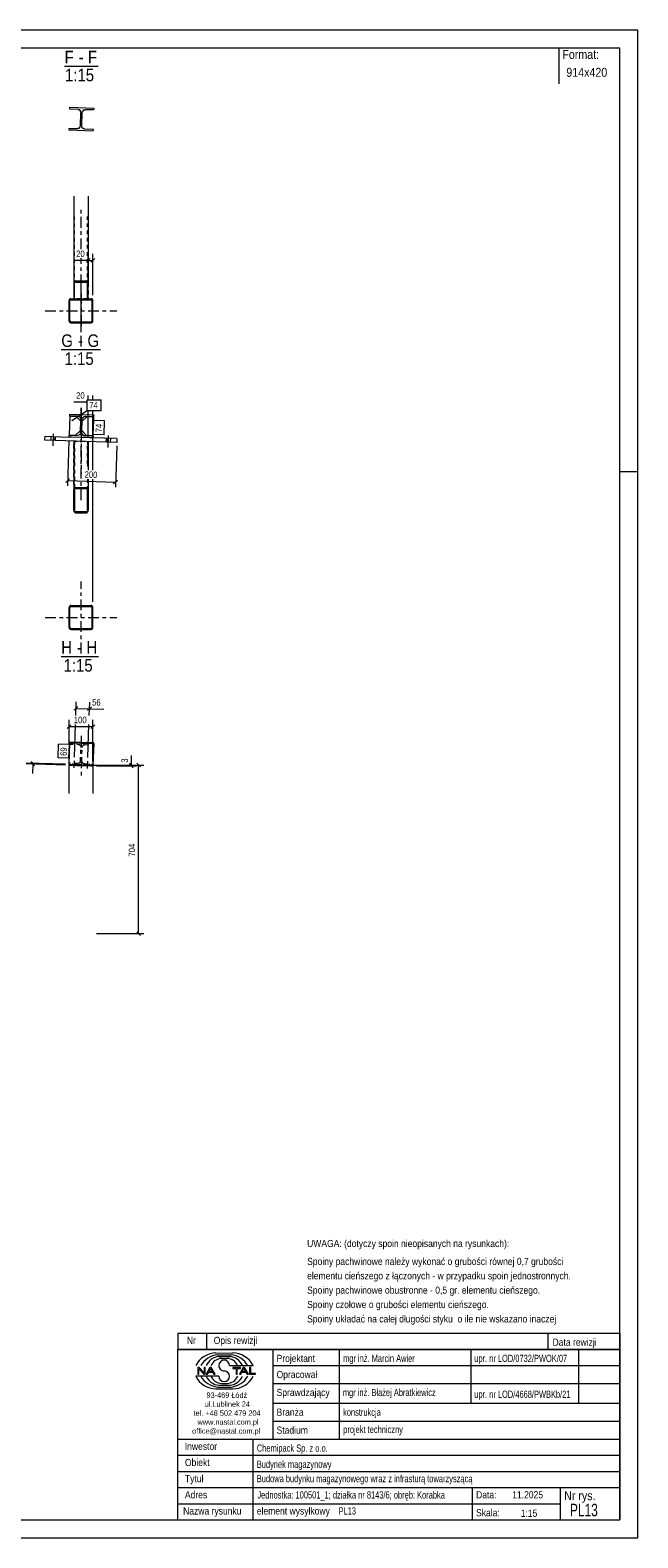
# Model space of a CAD drawing. Header units: millimetres. Extents: x 0 to 914, y 0 to 420.
# Tile 10 of 10: x 745 to 914, y 0 to 420. Entities that reach past the tile are written whole.
import ezdxf

# ---------------------------------------------------------------- set-up
doc = ezdxf.new("R2010")
doc.units = ezdxf.units.MM
for name, pattern in [('XKITLINE00', [0]), ('XKITLINE01', [4, 1, -1, 1, -1]), ('XKITLINE03', [6, 3, -1, 1, -1])]:
    doc.linetypes.add(name, pattern=pattern)
for name, color, linetype, lineweight in [('Arkusz rysunku', 3, 'Continuous', 0), ('Element', 2, 'Continuous', 0), ('Inny typ obiektu', 7, 'Continuous', 0), ('Wymiar', 4, 'Continuous', 0), ('Znak elementu', 2, 'Continuous', 0), ('Śruba', 3, 'Continuous', 0)]:
    doc.layers.add(name, color=color, linetype=linetype, lineweight=lineweight)
doc.styles.add('ARIAL', font='ARIAL.TTF')

msp = doc.modelspace()

# ---------------------------------------------------------------- linework, layer by layer
at = {"layer": 'Arkusz rysunku', "linetype": 'XKITLINE00', "lineweight": 0}
for p, q in [((914, 420), (0, 420)), ((914, 0), (914, 420)), ((909, 415), (5, 415)), ((909, 5), (909, 415)), ((914, 297), (909, 297)), ((5, 5), (909, 5)), ((0, 0), (914, 0))]:
    msp.add_line(p, q, dxfattribs=at)
at = {"layer": 'Element', "linetype": 'XKITLINE00', "lineweight": 0}
for p, q in [((755.94, 397.97), (755.96, 398.5)), ((755.94, 397.97), (755.96, 398.5)), ((758.31, 397.89), (755.94, 397.97)), ((758.31, 397.89), (755.94, 397.97)), ((755.96, 398.5), (762.62, 398.29)), ((755.96, 398.5), (762.62, 398.29)), ((758.31, 397.89), (758.61, 397.82)), ((758.31, 397.89), (758.61, 397.82)), ((758.96, 393.34), (759.08, 397.07)), ((758.96, 393.34), (759.08, 397.07)), ((759.03, 397.38), (759.08, 397.07)), ((759.03, 397.38), (759.08, 397.07)), ((759.29, 393.33), (759.41, 397.06)), ((759.29, 393.33), (759.41, 397.06)), ((759.41, 397.06), (759.48, 397.36)), ((759.41, 397.06), (759.48, 397.36)), ((759.93, 397.78), (760.24, 397.83)), ((759.93, 397.78), (760.24, 397.83)), ((762.6, 397.76), (760.24, 397.83)), ((762.6, 397.76), (760.24, 397.83)), ((762.62, 398.29), (762.6, 397.76)), ((762.62, 398.29), (762.6, 397.76)), ((755.75, 392.1), (755.77, 392.64)), ((755.75, 392.1), (755.77, 392.64)), ((762.42, 391.89), (755.75, 392.1)), ((762.42, 391.89), (755.75, 392.1)), ((755.77, 392.64), (758.14, 392.56)), ((755.77, 392.64), (758.14, 392.56)), ((758.44, 392.61), (758.14, 392.56)), ((758.44, 392.61), (758.14, 392.56)), ((758.96, 393.34), (758.89, 393.03)), ((758.96, 393.34), (758.89, 393.03)), ((759.35, 393.02), (759.29, 393.33)), ((759.35, 393.02), (759.29, 393.33)), ((760.07, 392.5), (759.77, 392.57)), ((760.07, 392.5), (759.77, 392.57)), ((760.07, 392.5), (762.43, 392.43)), ((760.07, 392.5), (762.43, 392.43)), ((762.43, 392.43), (762.42, 391.89)), ((762.43, 392.43), (762.42, 391.89)), ((757.09, 373.75), (757.09, 349.48)), ((761.09, 373.75), (761.09, 349.48)), ((757.12, 349.75), (757.09, 349.48)), ((757.12, 349.75), (757.09, 349.48)), ((757.09, 349.48), (757.09, 345.17)), ((757.09, 349.48), (757.09, 345.17)), ((757.29, 349.48), (757.3, 349.61)), ((757.29, 349.48), (757.3, 349.61)), ((757.29, 345.17), (757.29, 349.48)), ((757.29, 345.17), (757.29, 349.48)), ((757.3, 349.61), (757.35, 349.73)), ((757.3, 349.61), (757.35, 349.73)), ((757.49, 350.19), (757.34, 350.13)), ((757.49, 350.19), (757.34, 350.13)), ((757.35, 349.73), (757.41, 349.81)), ((757.35, 349.73), (757.41, 349.81)), ((757.41, 349.81), (757.49, 349.83)), ((757.41, 349.81), (757.49, 349.83)), ((757.49, 350.19), (760.69, 350.19)), ((757.49, 350.19), (760.69, 350.19)), ((757.49, 349.83), (760.69, 349.83)), ((757.49, 349.83), (760.69, 349.83)), ((760.84, 350.13), (760.69, 350.19)), ((760.84, 350.13), (760.69, 350.19)), ((760.69, 349.83), (760.77, 349.81)), ((760.69, 349.83), (760.77, 349.81)), ((760.77, 349.81), (760.83, 349.73)), ((760.77, 349.81), (760.83, 349.73)), ((760.83, 349.73), (760.87, 349.61)), ((760.83, 349.73), (760.87, 349.61)), ((760.87, 349.61), (760.89, 349.48)), ((760.87, 349.61), (760.89, 349.48)), ((760.89, 349.48), (760.89, 345.17)), ((760.89, 345.17), (760.89, 349.48)), ((761.09, 349.48), (761.06, 349.75)), ((761.09, 349.48), (761.06, 349.75)), ((761.09, 345.17), (761.09, 349.48)), ((761.09, 345.17), (761.09, 349.48)), ((755.8, 344.84), (755.76, 344.64)), ((755.8, 344.84), (755.76, 344.64)), ((755.76, 339.04), (755.76, 344.64)), ((755.76, 339.04), (755.76, 344.64)), ((756.02, 344.64), (756.04, 344.74)), ((756.02, 344.64), (756.04, 344.74)), ((756.02, 339.04), (756.02, 344.64)), ((756.02, 339.04), (756.02, 344.64)), ((756.04, 344.74), (756.1, 344.82)), ((756.04, 344.74), (756.1, 344.82)), ((756.29, 345.17), (756.09, 345.13)), ((756.29, 345.17), (756.09, 345.13)), ((756.1, 344.82), (756.19, 344.88)), ((756.1, 344.82), (756.19, 344.88)), ((756.19, 344.88), (756.29, 344.9)), ((756.19, 344.88), (756.29, 344.9)), ((756.29, 345.17), (761.89, 345.17)), ((756.29, 345.17), (761.89, 345.17)), ((756.29, 344.9), (761.89, 344.9)), ((756.29, 344.9), (761.89, 344.9)), ((757.09, 345.17), (757.29, 345.17)), ((757.09, 345.17), (757.29, 345.17)), ((761.09, 345.17), (760.89, 345.17)), ((760.89, 345.17), (761.09, 345.17)), ((762.09, 345.13), (761.89, 345.17)), ((762.09, 345.13), (761.89, 345.17)), ((761.89, 344.9), (761.99, 344.88)), ((761.89, 344.9), (761.99, 344.88)), ((761.99, 344.88), (762.08, 344.82)), ((761.99, 344.88), (762.08, 344.82)), ((762.08, 344.82), (762.14, 344.74)), ((762.08, 344.82), (762.14, 344.74)), ((762.14, 344.74), (762.16, 344.64)), ((762.14, 344.74), (762.16, 344.64)), ((762.16, 339.04), (762.16, 344.64)), ((762.16, 339.04), (762.16, 344.64)), ((762.42, 344.64), (762.38, 344.84)), ((762.42, 344.64), (762.38, 344.84)), ((762.42, 339.04), (762.42, 344.64)), ((762.42, 339.04), (762.42, 344.64)), ((755.76, 339.04), (755.8, 338.83)), ((755.76, 339.04), (755.8, 338.83)), ((756.04, 338.93), (756.02, 339.04)), ((756.04, 338.93), (756.02, 339.04)), ((756.1, 338.85), (756.04, 338.93)), ((756.1, 338.85), (756.04, 338.93)), ((756.09, 338.54), (756.29, 338.5)), ((756.09, 338.54), (756.29, 338.5)), ((756.19, 338.79), (756.1, 338.85)), ((756.19, 338.79), (756.1, 338.85)), ((756.29, 338.77), (756.19, 338.79)), ((756.29, 338.77), (756.19, 338.79)), ((756.29, 338.77), (761.89, 338.77)), ((756.29, 338.77), (761.89, 338.77)), ((756.29, 338.5), (761.89, 338.5)), ((756.29, 338.5), (761.89, 338.5)), ((761.99, 338.79), (761.89, 338.77)), ((761.99, 338.79), (761.89, 338.77)), ((761.89, 338.5), (762.09, 338.54)), ((761.89, 338.5), (762.09, 338.54)), ((762.08, 338.85), (761.99, 338.79)), ((762.08, 338.85), (761.99, 338.79)), ((762.14, 338.93), (762.08, 338.85)), ((762.14, 338.93), (762.08, 338.85)), ((762.16, 339.04), (762.14, 338.93)), ((762.16, 339.04), (762.14, 338.93)), ((762.38, 338.83), (762.42, 339.04)), ((762.38, 338.83), (762.42, 339.04)), ((755.97, 312.48), (755.81, 307.22)), ((755.94, 312.51), (755.96, 313.05)), ((755.94, 312.51), (755.96, 313.05)), ((758.31, 312.44), (755.94, 312.51)), ((758.31, 312.44), (755.94, 312.51)), ((755.96, 313.05), (762.62, 312.84)), ((755.96, 313.05), (762.62, 312.84)), ((755.97, 312.48), (757.77, 312.42)), ((757.77, 312.42), (759.06, 311.05)), ((758.31, 312.44), (758.61, 312.37)), ((758.31, 312.44), (758.61, 312.37)), ((758.96, 307.88), (759.08, 311.61)), ((758.96, 307.88), (759.08, 311.61)), ((759.03, 311.92), (759.08, 311.61)), ((759.03, 311.92), (759.08, 311.61)), ((759.29, 307.87), (759.41, 311.6)), ((759.29, 307.87), (759.41, 311.6)), ((759.39, 311.04), (760.77, 312.33)), ((759.41, 311.6), (759.48, 311.91)), ((759.41, 311.6), (759.48, 311.91)), ((759.93, 312.33), (760.24, 312.38)), ((759.93, 312.33), (760.24, 312.38)), ((762.6, 312.3), (760.24, 312.38)), ((762.6, 312.3), (760.24, 312.38)), ((760.77, 312.33), (762.57, 312.27)), ((762.57, 312.27), (762.4, 307.01)), ((762.62, 312.84), (762.6, 312.3)), ((762.62, 312.84), (762.6, 312.3)), ((749.06, 305.79), (749.09, 306.86)), ((749.09, 306.86), (755.75, 306.65)), ((751.76, 306.77), (751.72, 305.71)), ((755.75, 306.65), (755.77, 307.18)), ((755.75, 306.65), (755.77, 307.18)), ((762.42, 306.44), (755.75, 306.65)), ((762.42, 306.44), (755.75, 306.65)), ((755.77, 307.18), (758.14, 307.11)), ((755.77, 307.18), (758.14, 307.11)), ((755.81, 307.22), (757.6, 307.16)), ((758.98, 308.45), (757.6, 307.16)), ((758.44, 307.16), (758.14, 307.11)), ((758.44, 307.16), (758.14, 307.11)), ((758.96, 307.88), (758.89, 307.58)), ((758.96, 307.88), (758.89, 307.58)), ((759.35, 307.56), (759.29, 307.87)), ((759.35, 307.56), (759.29, 307.87)), ((760.6, 307.06), (759.31, 308.44)), ((760.07, 307.05), (759.77, 307.12)), ((760.07, 307.05), (759.77, 307.12)), ((760.07, 307.05), (762.43, 306.97)), ((760.07, 307.05), (762.43, 306.97)), ((762.4, 307.01), (760.6, 307.06)), ((762.43, 306.97), (762.42, 306.44)), ((762.43, 306.97), (762.42, 306.44)), ((769.05, 305.16), (749.06, 305.79)), ((757.09, 305.54), (757.09, 286.27)), ((761.09, 305.41), (761.09, 297.46)), ((769.08, 306.23), (762.42, 306.44)), ((766.42, 306.31), (766.38, 305.25)), ((769.08, 306.23), (769.05, 305.16)), ((761.09, 294.94), (761.09, 286.27)), ((757.12, 292.2), (757.09, 291.93)), ((757.12, 292.2), (757.09, 291.93)), ((757.09, 286.27), (757.09, 291.93)), ((757.29, 291.93), (757.3, 292.07)), ((757.29, 291.93), (757.3, 292.07)), ((757.29, 291.93), (757.29, 286.27)), ((757.29, 286.27), (757.29, 291.93)), ((757.3, 292.07), (757.35, 292.18)), ((757.3, 292.07), (757.35, 292.18)), ((757.49, 292.64), (757.34, 292.59)), ((757.49, 292.64), (757.34, 292.59)), ((757.35, 292.18), (757.41, 292.26)), ((757.35, 292.18), (757.41, 292.26)), ((757.41, 292.26), (757.49, 292.29)), ((757.41, 292.26), (757.49, 292.29)), ((757.49, 292.64), (760.69, 292.64)), ((757.49, 292.64), (760.69, 292.64)), ((757.49, 292.29), (760.69, 292.29)), ((757.49, 292.29), (760.69, 292.29)), ((760.84, 292.59), (760.69, 292.64)), ((760.84, 292.59), (760.69, 292.64)), ((760.69, 292.29), (760.77, 292.26)), ((760.69, 292.29), (760.77, 292.26)), ((760.77, 292.26), (760.83, 292.18)), ((760.77, 292.26), (760.83, 292.18)), ((760.83, 292.18), (760.87, 292.07)), ((760.83, 292.18), (760.87, 292.07)), ((760.87, 292.07), (760.89, 291.93)), ((760.87, 292.07), (760.89, 291.93)), ((760.89, 291.93), (760.89, 286.27)), ((760.89, 286.27), (760.89, 291.93)), ((761.09, 291.93), (761.06, 292.2)), ((761.09, 291.93), (761.06, 292.2)), ((761.09, 286.27), (761.09, 291.93)), ((757.09, 286.27), (757.12, 285.99)), ((757.09, 286.27), (757.12, 285.99)), ((757.3, 286.13), (757.29, 286.27)), ((757.3, 286.13), (757.29, 286.27)), ((757.35, 286.01), (757.3, 286.13)), ((757.35, 286.01), (757.3, 286.13)), ((757.34, 285.61), (757.49, 285.56)), ((757.34, 285.61), (757.49, 285.56)), ((757.41, 285.94), (757.35, 286.01)), ((757.41, 285.94), (757.35, 286.01)), ((757.49, 285.91), (757.41, 285.94)), ((757.49, 285.91), (757.41, 285.94)), ((757.49, 285.91), (760.69, 285.91)), ((757.49, 285.91), (760.69, 285.91)), ((760.77, 285.94), (760.69, 285.91)), ((760.77, 285.94), (760.69, 285.91)), ((760.69, 285.56), (760.84, 285.61)), ((760.69, 285.56), (760.84, 285.61)), ((760.83, 286.01), (760.77, 285.94)), ((760.83, 286.01), (760.77, 285.94)), ((760.87, 286.13), (760.83, 286.01)), ((760.87, 286.13), (760.83, 286.01)), ((760.89, 286.27), (760.87, 286.13)), ((760.89, 286.27), (760.87, 286.13)), ((761.06, 285.99), (761.09, 286.27)), ((761.06, 285.99), (761.09, 286.27)), ((757.49, 285.56), (760.69, 285.56)), ((757.49, 285.56), (760.69, 285.56)), ((755.8, 259.39), (755.76, 259.18)), ((755.8, 259.39), (755.76, 259.18)), ((755.76, 253.58), (755.76, 259.18)), ((755.76, 253.58), (755.76, 259.18)), ((756.02, 259.18), (756.04, 259.28)), ((756.02, 259.18), (756.04, 259.28)), ((756.02, 253.58), (756.02, 259.18)), ((756.02, 253.58), (756.02, 259.18)), ((756.04, 259.28), (756.1, 259.37)), ((756.04, 259.28), (756.1, 259.37)), ((756.29, 259.72), (756.09, 259.68)), ((756.29, 259.72), (756.09, 259.68)), ((756.1, 259.37), (756.19, 259.43)), ((756.1, 259.37), (756.19, 259.43)), ((756.19, 259.43), (756.29, 259.45)), ((756.19, 259.43), (756.29, 259.45)), ((756.29, 259.72), (761.89, 259.72)), ((756.29, 259.72), (761.89, 259.72)), ((756.29, 259.45), (761.89, 259.45)), ((756.29, 259.45), (761.89, 259.45)), ((762.09, 259.68), (761.89, 259.72)), ((762.09, 259.68), (761.89, 259.72)), ((761.89, 259.45), (761.99, 259.43)), ((761.89, 259.45), (761.99, 259.43)), ((761.99, 259.43), (762.08, 259.37)), ((761.99, 259.43), (762.08, 259.37)), ((762.08, 259.37), (762.14, 259.28)), ((762.08, 259.37), (762.14, 259.28)), ((762.14, 259.28), (762.16, 259.18)), ((762.14, 259.28), (762.16, 259.18)), ((762.16, 253.58), (762.16, 259.18)), ((762.16, 253.58), (762.16, 259.18)), ((762.42, 259.18), (762.38, 259.39)), ((762.42, 259.18), (762.38, 259.39)), ((762.42, 253.58), (762.42, 259.18)), ((762.42, 253.58), (762.42, 259.18)), ((755.76, 253.58), (755.8, 253.38)), ((755.76, 253.58), (755.8, 253.38)), ((756.04, 253.48), (756.02, 253.58)), ((756.04, 253.48), (756.02, 253.58)), ((756.1, 253.39), (756.04, 253.48)), ((756.1, 253.39), (756.04, 253.48)), ((756.09, 253.09), (756.29, 253.05)), ((756.09, 253.09), (756.29, 253.05)), ((756.19, 253.34), (756.1, 253.39)), ((756.19, 253.34), (756.1, 253.39)), ((756.29, 253.32), (756.19, 253.34)), ((756.29, 253.32), (756.19, 253.34)), ((756.29, 253.32), (761.89, 253.32)), ((756.29, 253.32), (761.89, 253.32)), ((756.29, 253.05), (761.89, 253.05)), ((756.29, 253.05), (761.89, 253.05)), ((761.99, 253.34), (761.89, 253.32)), ((761.99, 253.34), (761.89, 253.32)), ((761.89, 253.05), (762.09, 253.09)), ((761.89, 253.05), (762.09, 253.09)), ((762.08, 253.39), (761.99, 253.34)), ((762.08, 253.39), (761.99, 253.34)), ((762.14, 253.48), (762.08, 253.39)), ((762.14, 253.48), (762.08, 253.39)), ((762.16, 253.58), (762.14, 253.48)), ((762.16, 253.58), (762.14, 253.48)), ((762.38, 253.38), (762.42, 253.58)), ((762.38, 253.38), (762.42, 253.58)), ((755.76, 215.45), (755.95, 221.45)), ((755.96, 221.65), (755.95, 221.45)), ((755.95, 221.45), (762.61, 221.24)), ((762.62, 221.44), (755.96, 221.65)), ((762.61, 221.24), (762.42, 215.24)), ((762.6, 220.9), (762.62, 221.44)), ((755.76, 215.45), (755.75, 215.25)), ((755.75, 215.25), (762.42, 215.04)), ((755.75, 207.38), (755.75, 215.25)), ((755.75, 215.25), (755.75, 215.25)), ((755.75, 215.25), (755.75, 215.25)), ((762.42, 215.24), (755.76, 215.45)), ((762.42, 215.24), (762.42, 215.04)), ((762.42, 215.04), (762.42, 215.04)), ((762.42, 215.04), (762.42, 207.38)), ((762.42, 215.04), (762.42, 215.04))]:
    msp.add_line(p, q, dxfattribs=at)
at = {"layer": 'Element', "linetype": 'XKITLINE03', "lineweight": 0}
for p, q in [((759.19, 395.2), (759.19, 395.2)), ((759.09, 358.96), (759.09, 370.92)), ((759.09, 336.92), (759.09, 356.44)), ((759.09, 331.84), (759.09, 351.84)), ((759.09, 346.64), (759.09, 336.92)), ((749.09, 341.84), (769.09, 341.84)), ((759.09, 289.1), (759.09, 314.8)), ((759.09, 314.8), (759.09, 296.4)), ((759.19, 309.74), (759.19, 309.74)), ((759.09, 246.38), (759.09, 266.38)), ((749.09, 256.38), (769.09, 256.38)), ((759.09, 223.4), (759.09, 212.34)), ((759.19, 218.34), (759.19, 218.34))]:
    msp.add_line(p, q, dxfattribs=at)
at = {"layer": 'Element', "linetype": 'XKITLINE01', "lineweight": 0}
for p, q in [((757.29, 345.17), (757.29, 368.08)), ((760.89, 345.17), (760.89, 368.08)), ((757.09, 349.48), (757.09, 345.17)), ((761.09, 349.48), (761.09, 345.17)), ((761.09, 345.17), (757.09, 345.17)), ((760.89, 345.17), (757.29, 345.17)), ((759.06, 311.05), (758.98, 308.45)), ((759.31, 308.44), (759.39, 311.04)), ((762.42, 306.44), (755.75, 306.65)), ((757.09, 305.54), (761.09, 305.41)), ((757.09, 305.54), (761.09, 305.41)), ((757.09, 293.56), (757.09, 305.54)), ((757.29, 305.53), (757.29, 291.93)), ((757.29, 299.23), (757.29, 305.53)), ((760.89, 305.42), (760.89, 297.47)), ((760.89, 299.23), (760.89, 305.42)), ((761.09, 305.41), (761.09, 297.46)), ((760.89, 294.94), (760.89, 291.93)), ((761.09, 294.94), (761.09, 293.56)), ((755.95, 221.45), (755.94, 221.11)), ((755.94, 221.11), (758.31, 221.04)), ((758.31, 221.04), (758.61, 220.97)), ((758.96, 216.48), (759.08, 220.21)), ((759.03, 220.52), (759.08, 220.21)), ((759.29, 216.47), (759.41, 220.2)), ((759.41, 220.2), (759.48, 220.51)), ((759.93, 220.93), (760.24, 220.98)), ((760.24, 220.98), (762.6, 220.9)), ((755.75, 215.25), (755.79, 215.25)), ((755.77, 215.78), (755.76, 215.45)), ((758.14, 215.71), (755.77, 215.78)), ((755.79, 215.25), (762.42, 215.04)), ((758.44, 215.76), (758.14, 215.71)), ((758.96, 216.48), (758.89, 216.18)), ((759.35, 216.16), (759.29, 216.47)), ((760.07, 215.65), (759.77, 215.72)), ((760.07, 215.65), (762.43, 215.57)), ((762.15, 215.05), (762.15, 215.05)), ((762.43, 215.57), (762.42, 215.24))]:
    msp.add_line(p, q, dxfattribs=at)
at = {"layer": 'Element', "linetype": 'XKITLINE00', "lineweight": 0}
for centre, radius, start, end in [((758.28, 397.09), 0.8, 20.6923, 65.6923), ((758.28, 397.09), 0.8, 20.6923, 65.6923), ((760.21, 397.03), 0.8, 110.6923, 155.6923), ((760.21, 397.03), 0.8, 110.6923, 155.6923), ((758.16, 393.36), 0.8, 290.6923, 335.6923), ((758.16, 393.36), 0.8, 290.6923, 335.6923), ((760.09, 393.3), 0.8, 200.6923, 245.6923), ((760.09, 393.3), 0.8, 200.6923, 245.6923), ((757.77, 349.64), 0.658, 131.0134, 170.0748), ((757.77, 349.64), 0.658, 131.0134, 170.0748), ((760.41, 349.64), 0.658, 9.9252, 48.9866), ((760.41, 349.64), 0.658, 9.9252, 48.9866), ((756.29, 344.64), 0.533, 112.5, 157.5), ((756.29, 344.64), 0.533, 112.5, 157.5), ((761.89, 344.64), 0.533, 22.5, 67.5), ((761.89, 344.64), 0.533, 22.5, 67.5), ((756.29, 339.04), 0.533, 202.5, 247.5), ((756.29, 339.04), 0.533, 202.5, 247.5), ((761.89, 339.04), 0.533, 292.5, 337.5), ((761.89, 339.04), 0.533, 292.5, 337.5), ((758.28, 311.64), 0.8, 20.6923, 65.6923), ((758.28, 311.64), 0.8, 20.6923, 65.6923), ((760.21, 311.58), 0.8, 110.6923, 155.6923), ((760.21, 311.58), 0.8, 110.6923, 155.6923), ((758.16, 307.91), 0.8, 290.6923, 335.6923), ((758.16, 307.91), 0.8, 290.6923, 335.6923), ((760.09, 307.85), 0.8, 200.6923, 245.6923), ((760.09, 307.85), 0.8, 200.6923, 245.6923), ((757.77, 292.09), 0.658, 131.013, 170.0744), ((757.77, 292.09), 0.658, 131.013, 170.0744), ((760.41, 292.09), 0.658, 9.9249, 48.9862), ((760.41, 292.09), 0.658, 9.9249, 48.9862), ((757.77, 286.11), 0.658, 189.9249, 228.9862), ((757.77, 286.11), 0.658, 189.9249, 228.9862), ((760.41, 286.11), 0.658, 311.013, 350.0744), ((760.41, 286.11), 0.658, 311.013, 350.0744), ((756.29, 259.18), 0.533, 112.5, 157.5), ((756.29, 259.18), 0.533, 112.5, 157.5), ((761.89, 259.18), 0.533, 22.5, 67.5), ((761.89, 259.18), 0.533, 22.5, 67.5), ((756.29, 253.58), 0.533, 202.5, 247.5), ((756.29, 253.58), 0.533, 202.5, 247.5), ((761.89, 253.58), 0.533, 292.5, 337.5), ((761.89, 253.58), 0.533, 292.5, 337.5)]:
    msp.add_arc(centre, radius, start, end, dxfattribs=at)
at = {"layer": 'Element', "linetype": 'XKITLINE01', "lineweight": 0}
for centre, start, end in [((758.28, 220.24), 20.6923, 65.6923), ((760.21, 220.18), 110.6923, 155.6923), ((758.16, 216.51), 290.6923, 335.6923), ((760.09, 216.45), 200.6923, 245.6923)]:
    msp.add_arc(centre, 0.8, start, end, dxfattribs=at)
at = {"layer": 'Inny typ obiektu', "linetype": 'XKITLINE00', "lineweight": 0}
for p, q in [((892, 415), (892, 405)), ((754.51, 410), (763.86, 410)), ((753.61, 331), (764.53, 331)), ((753.59, 245.55), (763.98, 245.55)), ((786, 57), (786, 52.5)), ((786, 57), (909, 57)), ((794, 57), (794, 52.5)), ((889, 57), (889, 52.5)), ((909, 57), (909, 52.5)), ((909, 52.5), (786, 52.5)), ((786, 5), (786, 52.5)), ((786, 52.5), (909, 52.5)), ((796.62, 51.49), (801.23, 51.5)), ((797.07, 50.99), (800.86, 51)), ((797.46, 50.49), (800.45, 50.49)), ((812.5, 52.5), (812.5, 27.5)), ((831, 27.5), (831, 52.5)), ((867.5, 52.5), (867.5, 37.5)), ((897.5, 52.5), (897.5, 37.5)), ((909, 52.5), (909, 5)), ((791.93, 47.44), (791.57, 47.44)), ((791.57, 47.44), (791.57, 45.56)), ((791.9, 47.04), (793.29, 45.56)), ((791.9, 45.56), (791.9, 47.04)), ((793.31, 45.96), (791.93, 47.44)), ((793.65, 47.44), (793.31, 47.44)), ((793.31, 47.44), (793.31, 45.96)), ((793.65, 45.56), (793.65, 47.44)), ((794.96, 47.44), (793.94, 45.56)), ((794.71, 46.33), (795.14, 47.24)), ((795.6, 46.33), (794.71, 46.33)), ((795.33, 47.44), (794.96, 47.44)), ((795.14, 47.24), (795.6, 46.33)), ((796.41, 45.56), (795.33, 47.44)), ((798.2, 49.98), (799.73, 49.99)), ((800.42, 47.99), (806.98, 47.99)), ((803.43, 47.44), (801.34, 47.44)), ((801.34, 47.44), (801.34, 47.22)), ((801.34, 47.22), (802.21, 47.22)), ((802.21, 47.22), (802.21, 45.56)), ((802.56, 45.56), (802.56, 47.22)), ((802.56, 47.22), (803.43, 47.22)), ((804.21, 47.44), (803.2, 45.56)), ((803.43, 47.22), (803.43, 47.44)), ((803.96, 46.33), (804.39, 47.24)), ((804.86, 46.33), (803.96, 46.33)), ((804.59, 47.44), (804.21, 47.44)), ((804.4, 47.24), (804.39, 47.24)), ((804.4, 47.24), (804.86, 46.33)), ((805.67, 45.56), (804.59, 47.44)), ((806.36, 47.44), (806.01, 47.44)), ((806.01, 47.44), (806.01, 45.56)), ((806.36, 45.78), (806.36, 47.44)), ((812.5, 48), (909, 48)), ((797.43, 45.01), (791, 45.01)), ((791.57, 45.56), (791.9, 45.56)), ((793.29, 45.56), (793.65, 45.56)), ((793.94, 45.56), (794.31, 45.56)), ((794.31, 45.56), (794.61, 46.13)), ((794.61, 46.13), (795.71, 46.13)), ((795.71, 46.13), (796.02, 45.56)), ((796.02, 45.56), (796.41, 45.56)), ((797.07, 42.01), (800.86, 42)), ((797.46, 42.51), (800.45, 42.51)), ((798.2, 43.02), (799.73, 43.01)), ((802.21, 45.56), (802.56, 45.56)), ((803.2, 45.56), (803.57, 45.56)), ((803.57, 45.56), (803.86, 46.13)), ((803.86, 46.13), (804.96, 46.13)), ((804.96, 46.13), (805.27, 45.56)), ((805.27, 45.56), (805.67, 45.56)), ((806.01, 45.56), (807.66, 45.56)), ((807.66, 45.78), (806.36, 45.78)), ((807.66, 45.56), (807.66, 45.78)), ((812.5, 43), (909, 43)), ((796.62, 41.51), (801.23, 41.5)), ((812.5, 37.5), (909, 37.5)), ((812.5, 32.5), (909, 32.5)), ((786, 27.5), (909, 27.5)), ((807, 5), (807, 27.5)), ((786, 23), (909, 23)), ((786, 18.5), (909, 18.5)), ((786, 14), (909, 14)), ((868, 5), (868, 14)), ((892.5, 5), (892.5, 14)), ((786, 9.5), (892.5, 9.5)), ((786, 5), (909, 5))]:
    msp.add_line(p, q, dxfattribs=at)
for centre, radius, start, end in [((796.72, 45.08), 6.42, 90.8317, 153.0136), ((797.67, 45), 6.02, 95.7347, 150.2266), ((797.7, 46.42), 4.07, 93.3428, 157.3393), ((800.22, 46.41), 4.08, 22.7023, 86.7527), ((800.24, 44.98), 6.04, 29.8256, 84.1252), ((801.25, 45.07), 6.43, 27.0191, 90.199), ((798.33, 46.6), 3.38, 92.229, 155.8008), ((798.92, 47.99), 1.49, 0.0741, 179.9259), ((798.92, 47.99), 1.49, 179.9259, 270), ((798.92, 45), 1.49, 0.0741, 90), ((799.59, 46.6), 3.39, 24.2351, 87.5913), ((796.72, 47.92), 6.42, 206.9864, 269.1683), ((797.67, 48), 6.02, 209.7734, 264.2653), ((797.7, 46.58), 4.07, 202.6607, 266.6572), ((798.33, 46.4), 3.38, 204.1992, 267.771), ((798.92, 45.01), 1.49, 180.0741, 359.9259), ((799.59, 46.4), 3.39, 272.4087, 335.7649), ((800.22, 46.59), 4.08, 273.2473, 337.2977), ((800.24, 48.02), 6.04, 275.8748, 330.1744), ((801.25, 47.93), 6.43, 269.801, 332.9809)]:
    msp.add_arc(centre, radius, start, end, dxfattribs=at)
at = {"layer": 'Wymiar', "linetype": 'XKITLINE00', "lineweight": 0}
for p, q in [((761.09, 346.17), (761.09, 357.7)), ((762.42, 346.17), (762.42, 357.7)), ((761.09, 355.84), (757.07, 355.84)), ((761.09, 355.84), (757.07, 355.84)), ((761.6, 356.35), (760.58, 355.33)), ((761.09, 355.84), (762.42, 355.84)), ((762.93, 356.35), (761.91, 355.33)), ((760.78, 316.38), (757.07, 316.38)), ((760.78, 316.38), (757.07, 316.38)), ((760.78, 316.07), (760.58, 315.87)), ((761.09, 317.03), (761.09, 318.24)), ((762.42, 317.03), (762.42, 318.24)), ((761.09, 306.41), (761.09, 314.03)), ((762.42, 297.42), (762.42, 314.03)), ((755.72, 305.65), (755.33, 293.08)), ((769.02, 304.17), (768.65, 292.66)), ((755.9, 295.01), (754.85, 294.03)), ((755.37, 294.52), (768.7, 294.1)), ((762.42, 260.72), (762.42, 294.9)), ((769.22, 294.59), (768.17, 293.61)), ((758.24, 231.55), (757.19, 230.56)), ((757.66, 229.1), (757.78, 232.92)), ((757.72, 231.06), (761.45, 230.94)), ((761.97, 231.43), (760.92, 230.45)), ((761.39, 229.1), (761.51, 232.8)), ((755.76, 221.05), (755.76, 227.84)), ((761.45, 230.94), (765.47, 230.81)), ((761.45, 230.94), (765.47, 230.81)), ((762.42, 216.25), (762.42, 227.84)), ((756.27, 226.49), (755.25, 225.47)), ((755.76, 225.98), (762.42, 225.98)), ((757.29, 217.47), (757.58, 226.58)), ((761.02, 217.35), (761.31, 226.58)), ((762.93, 226.49), (761.91, 225.47)), ((755.76, 216.25), (755.76, 218.49)), ((754.75, 215.28), (743.82, 215.63)), ((754.76, 215.48), (743.83, 215.83)), ((745.19, 216.29), (746.18, 215.24)), ((745.19, 216.09), (746.17, 215.04)), ((745.68, 215.57), (745.59, 212.88)), ((745.68, 215.57), (745.59, 212.88)), ((745.68, 215.57), (745.68, 215.77)), ((756.75, 215.25), (776.53, 215.25)), ((756.75, 215.25), (774.53, 215.25)), ((763.42, 215.04), (774.53, 215.04)), ((772.58, 215.76), (773.6, 214.74)), ((772.58, 215.55), (773.6, 214.53)), ((773.09, 215.25), (773.09, 217.93)), ((773.09, 215.25), (773.09, 217.93)), ((773.09, 215.04), (773.09, 215.25)), ((774.58, 215.76), (775.6, 214.74)), ((775.09, 168.32), (775.09, 215.25)), ((763.42, 168.32), (776.53, 168.32)), ((774.58, 168.82), (775.6, 167.81))]:
    msp.add_line(p, q, dxfattribs=at)
at = {"layer": 'Znak elementu', "linetype": 'XKITLINE00', "lineweight": 0}
for p, q in [((760.78, 317.03), (764.65, 317.03)), ((760.78, 314.03), (760.78, 317.03)), ((764.65, 314.03), (764.65, 317.03)), ((756.54, 311.29), (760.78, 314.03)), ((760.78, 314.03), (764.65, 314.03)), ((762.51, 307.4), (762.64, 311.27)), ((765.64, 311.18), (762.64, 311.27)), ((765.51, 307.31), (765.64, 311.18)), ((765.51, 307.31), (762.51, 307.4)), ((752.72, 217.28), (752.84, 221.14)), ((755.84, 221.05), (752.84, 221.14)), ((755.72, 217.18), (755.84, 221.05)), ((755.72, 217.18), (752.72, 217.28))]:
    msp.add_line(p, q, dxfattribs=at)
at = {"layer": 'Śruba', "linetype": 'XKITLINE00', "lineweight": 0}
for p, q in [((750.79, 305.74), (750.82, 306.8)), ((750.79, 305.74), (750.82, 306.8)), ((751.34, 304.18), (751.45, 307.51)), ((751.34, 304.18), (751.45, 307.51)), ((751.99, 305.7), (752.02, 306.77)), ((751.99, 305.7), (752.02, 306.77)), ((766.67, 303.7), (766.77, 307.04)), ((766.67, 303.7), (766.77, 307.04)), ((766.12, 305.26), (766.15, 306.32)), ((766.12, 305.26), (766.15, 306.32)), ((767.32, 305.22), (767.35, 306.29)), ((767.32, 305.22), (767.35, 306.29)), ((756.75, 215.22), (756.77, 215.75)), ((757.2, 214.47), (757.26, 216.47)), ((757.69, 215.19), (757.7, 215.72)), ((760.49, 215.1), (760.5, 215.63)), ((760.93, 214.35), (760.99, 216.35)), ((761.42, 215.07), (761.43, 215.6))]:
    msp.add_line(p, q, dxfattribs=at)

# ---------------------------------------------------------------- texts
at = {"layer": 'Inny typ obiektu', "style": 'ARIAL'}
for s, height, width, p in [('F', 3.5, 0.85, (754.51, 410.75)), ('-', 3.5, 0.85, (758.41, 410.75)), ('F', 3.5, 0.85, (761.01, 410.75)), ('Format:', 2.5, 0.85, (893, 412)), ('1:15', 3.5, 0.85, (754.64, 405.75)), ('914x420', 2.5, 0.85, (894.11, 407)), ('G', 3.5, 0.85, (753.61, 331.75)), ('-', 3.5, 0.85, (758.29, 331.75)), ('G', 3.5, 0.85, (760.9, 331.75)), ('1:15', 3.5, 0.85, (754.53, 326.75)), ('H', 3.5, 0.85, (753.59, 246.3)), ('-', 3.5, 0.85, (758.01, 246.3)), ('H', 3.5, 0.85, (760.61, 246.3)), ('1:15', 3.5, 0.85, (754.24, 241.3)), ('UWAGA: (dotyczy spoin nieopisanych na rysunkach):', 2, 0.85, (822, 81)), ('Spoiny pachwinowe należy wykonać o grubości równej 0,7 grubości', 2, 0.85, (822, 76)), ('elementu cieńszego z łączonych - w przypadku spoin jednostronnych.', 2, 0.85, (822, 72)), ('Spoiny pachwinowe obustronne - 0,5 gr. elementu cieńszego.', 2, 0.85, (822, 68)), ('Spoiny czołowe o grubości elementu cieńszego.', 2, 0.85, (822, 64)), ('Spoiny układać na całej długości styku  o ile nie wskazano inaczej', 2, 0.85, (822, 60)), ('Nr', 2, 0.85, (788.54, 54)), ('Opis rewizji', 2, 0.85, (796, 54)), ('Data rewizji', 2, 0.85, (890.28, 53.5)), ('Projektant', 2, 0.85, (813.5, 49)), ('mgr inż. Marcin Awier', 2, 0.68, (832, 49)), ('upr. nr LOD/0732/PWOK/07', 2, 0.68, (868.5, 49)), ('Opracował', 2, 0.85, (813.5, 44.5)), ('ul.Lublinek 24', 1.5, 0.85, (793.5, 36.5)), ('93-469 Łódź', 1.5, 0.85, (794, 39)), ('Sprawdzający', 2, 0.85, (813.5, 39.5)), ('mgr inż. Błażej Abratkiewicz', 2, 0.68, (831.94, 39.5)), ('upr. nr LOD/4668/PWBKb/21', 2, 0.68, (868.5, 39)), ('tel. +48 502 479 204', 1.5, 0.85, (790.41, 34)), ('Branża', 2, 0.85, (813.5, 34)), ('konstrukcja', 2, 0.68, (832, 34)), ('office@nastal.com.pl', 1.5, 0.85, (790, 29)), ('www.nastal.com.pl', 1.5, 0.85, (791.5, 31.5)), ('Stadium', 2, 0.85, (813.5, 29)), ('projekt techniczny', 2, 0.68, (832.04, 29.19)), ('Inwestor', 2, 0.85, (787.96, 24.5)), ('Chemipack Sp. z o.o.', 2, 0.68, (808, 24)), ('Obiekt', 2, 0.85, (788, 20)), ('Budynek magazynowy', 2, 0.68, (808, 19.5)), ('Tytuł', 2, 0.85, (788, 15.5)), ('Budowa budynku magazynowego wraz z infrasturą towarzyszącą', 2, 0.68, (808, 15.5)), ('Adres', 2, 0.85, (788, 11)), ('Jednostka: 100501_1; działka nr 8143/6; obręb: Korabka', 2, 0.68, (808.16, 10.96)), ('Data:', 2, 0.85, (869, 11)), ('11.2025', 2, 0.85, (879.06, 11)), ('Nr rys.', 2.5, 0.85, (893.5, 10.5)), ('Nazwa rysunku', 2, 0.85, (787.5, 6.5)), ('element wysyłkowy', 2, 0.85, (808, 6.5)), ('PL13', 2, 0.68, (830.75, 6.5)), ('PL13', 3.5, 0.68, (895.11, 6)), ('Skala:', 2, 0.85, (869, 6)), ('1:15', 2, 0.85, (881.42, 5.85))]:
    msp.add_text(s, height=height, dxfattribs=dict(at, width=width)).set_placement(p)
at = {"layer": 'Wymiar', "style": 'ARIAL', "width": 0.85}
for s, p in [('20', (757.74, 356.8)), ('20', (757.74, 317.34)), ('100', (757.09, 226.94))]:
    msp.add_text(s, height=1.8, dxfattribs=at).set_placement(p)
for s, rotation, p in [('200', -1.8048, (760.06, 295.33)), ('56', -1.7991, (762.15, 231.88)), ('3', 90.0002, (772.13, 215.92)), ('704', 90.0002, (774.13, 189.78))]:
    msp.add_text(s, height=1.8, rotation=rotation, dxfattribs=at).set_placement(p)
at = {"layer": 'Znak elementu', "style": 'ARIAL', "width": 0.85}
msp.add_text('74', height=1.8, dxfattribs=at).set_placement((761.38, 314.63))
for s, rotation, p in [('74', 88.1897, (764.93, 307.93)), ('69', 88.2011, (755.13, 217.8))]:
    msp.add_text(s, height=1.8, rotation=rotation, dxfattribs=at).set_placement(p)

doc.saveas('drawing.dxf')
